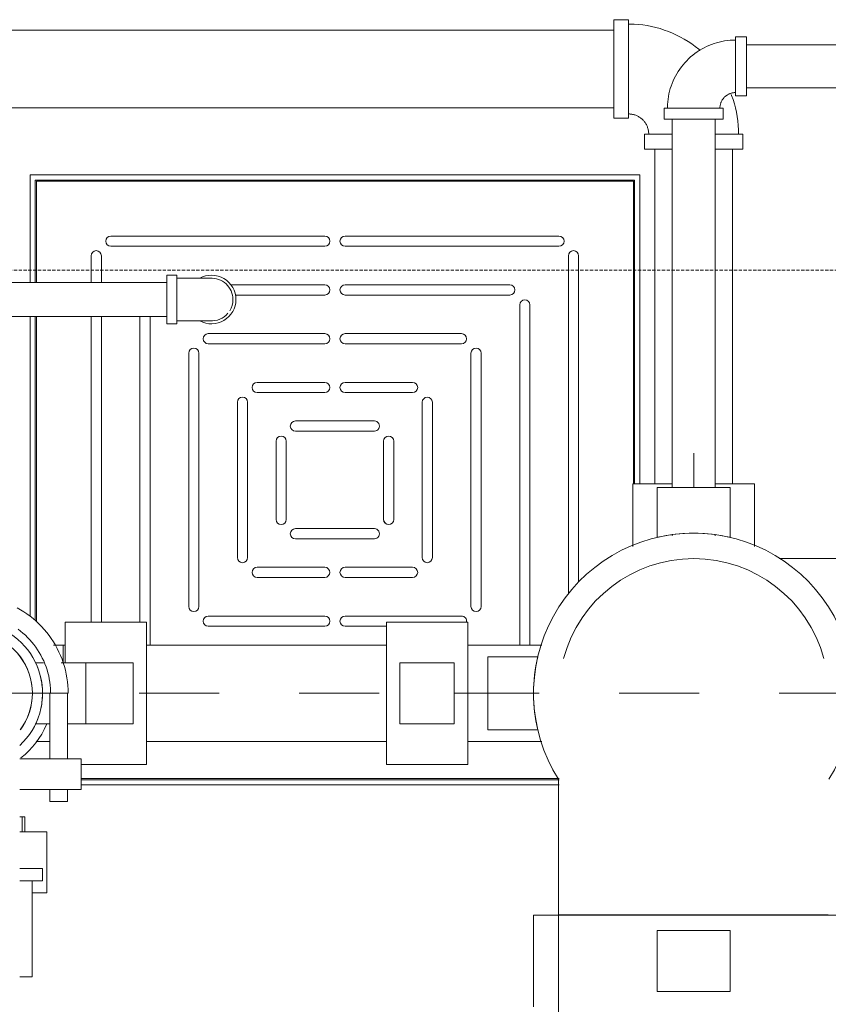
# Model space of a CAD drawing. Header units: centimetres. Extents: x -1589 to 108054, y -205274 to 31709.
# Tile 189 of 256: x 20678 to 20728, y 27805 to 27866. Entities that reach past the tile are written whole.
import ezdxf

# ---------------------------------------------------------------- set-up
doc = ezdxf.new("R2010")
doc.units = ezdxf.units.CM
doc.header["$LTSCALE"] = 0.01
doc.header["$MEASUREMENT"] = 0
doc.linetypes.add('Krawędzie ukryte', pattern=[27, 20, -7])
doc.linetypes.add('Przerywana długa', pattern=[100, 50, -50])
doc.layers.add('1_przekroje.K_IR', color=7, linetype='Continuous')
doc.layers.add('3_opisy.K_IR', color=7, linetype='Continuous')
for name, color, linetype, lineweight in [('P-PIPE', 7, 'Continuous', 9), ('P-PIPE-CNTR', 7, 'Continuous', 18), ('P-SANR-FIXT', 7, 'Continuous', 18)]:
    doc.layers.add(name, color=color, linetype=linetype, lineweight=lineweight)

msp = doc.modelspace()

# ---------------------------------------------------------------- linework, layer by layer
at = {"layer": '1_przekroje.K_IR', "linetype": 'Przerywana długa', "lineweight": 5, "ltscale": 10}
msp.add_line((21370.10512, 27824.0712), (20350.08116, 27824.0712), dxfattribs=at)
at = {"layer": '3_opisy.K_IR', "color": 8, "linetype": 'Krawędzie ukryte', "lineweight": 5}
msp.add_lwpolyline([(21475.76841, 27850.50296), (20065.69984, 27850.50296)], dxfattribs=at)
at = {"layer": 'P-PIPE', "color": 5, "true_color": 0x0000ff}
for p, q in [((20715.68315, 27866.15185), (20714.75315, 27866.15185)), ((20714.75315, 27866.15185), (20714.75315, 27859.99185)), ((20715.68315, 27859.99185), (20715.68315, 27866.15185)), ((20714.75315, 27865.4928), (20620.79592, 27865.4928)), ((20723.05315, 27865.08814), (20722.36315, 27865.08814)), ((20722.36315, 27865.08814), (20722.36315, 27861.38814)), ((20723.05315, 27861.38814), (20723.05315, 27865.08814)), ((20753.7733, 27864.57164), (20723.05315, 27864.57164)), ((20723.05315, 27861.90464), (20753.7733, 27861.90464)), ((20722.36315, 27861.38814), (20723.05315, 27861.38814)), ((20620.79592, 27860.6509), (20714.75315, 27860.6509)), ((20717.90315, 27860.62814), (20717.90315, 27859.93814)), ((20721.60315, 27860.62814), (20717.90315, 27860.62814)), ((20721.60315, 27859.93814), (20721.60315, 27860.62814)), ((20714.75315, 27859.99185), (20715.68315, 27859.99185)), ((20717.90315, 27859.93814), (20721.60315, 27859.93814)), ((20718.40375, 27859.93814), (20718.40375, 27836.9363)), ((20721.10255, 27836.9363), (20721.10255, 27859.93814)), ((20716.67315, 27859.00185), (20716.67315, 27858.07185)), ((20718.39566, 27859.00185), (20716.67315, 27859.00185)), ((20722.83315, 27859.00185), (20721.10712, 27859.00185)), ((20722.83315, 27858.07185), (20722.83315, 27859.00185)), ((20716.67315, 27858.07185), (20718.39566, 27858.07185)), ((20717.3322, 27858.07185), (20717.3322, 27837.1532)), ((20721.10363, 27858.07185), (20722.83315, 27858.07185)), ((20722.1741, 27837.1532), (20722.1741, 27858.07185)), ((20715.94315, 27837.1532), (20715.94315, 27833.23295)), ((20718.39208, 27837.1532), (20715.94315, 27837.1532)), ((20723.56315, 27837.1532), (20721.11421, 27837.1532)), ((20723.56315, 27833.23295), (20723.56315, 27837.1532)), ((20722.03915, 27836.9363), (20717.46715, 27836.9363)), ((20717.46715, 27836.9363), (20717.46715, 27835.0313)), ((20722.03915, 27835.0313), (20722.03915, 27836.9363)), ((20717.46715, 27833.81421), (20717.46715, 27835.0313)), ((20722.03915, 27835.0313), (20722.03915, 27833.81421)), ((20718.40375, 27833.97773), (20718.40375, 27833.90115)), ((20721.10255, 27833.90115), (20721.10255, 27833.97773)), ((20705.63075, 27828.5162), (20700.55075, 27828.5162)), ((20700.55075, 27828.5162), (20700.55075, 27824.0712)), ((20705.63075, 27824.0712), (20705.63075, 27828.5162)), ((20710.26304, 27827.08745), (20705.63075, 27827.08745)), ((20706.88805, 27826.3572), (20706.88805, 27821.7852)), ((20708.79305, 27826.3572), (20706.88805, 27826.3572)), ((20708.79305, 27826.3572), (20710.01013, 27826.3572)), ((20701.39741, 27825.9762), (20701.39741, 27822.1662)), ((20704.78408, 27825.9762), (20701.39741, 27825.9762)), ((20704.78408, 27822.1662), (20704.78408, 27825.9762)), ((20700.55075, 27824.0712), (20700.55075, 27819.6262)), ((20705.63075, 27819.6262), (20705.63075, 27824.0712)), ((20701.39741, 27822.1662), (20704.78408, 27822.1662)), ((20706.88805, 27821.7852), (20708.79305, 27821.7852)), ((20710.01013, 27821.7852), (20708.79305, 27821.7852)), ((20705.63075, 27821.05495), (20710.26304, 27821.05495)), ((20700.55075, 27819.6262), (20705.63075, 27819.6262)), ((20711.30223, 27818.71078), (20711.33815, 27770.31644)), ((20709.74555, 27810.2028), (20709.74555, 27804.4878)), ((20719.75315, 27810.2028), (20709.74555, 27810.2028)), ((20719.75315, 27810.2282), (20711.3394, 27810.2282)), ((20711.3394, 27810.2282), (20719.75315, 27810.2282)), ((20728.1669, 27810.2282), (20719.75315, 27810.2282)), ((20719.75315, 27810.2282), (20728.1669, 27810.2282)), ((20729.76075, 27810.2028), (20719.75315, 27810.2028)), ((20722.03915, 27809.2503), (20717.46715, 27809.2503)), ((20717.46715, 27809.2503), (20717.46715, 27805.4403)), ((20722.03915, 27805.4403), (20722.03915, 27809.2503)), ((20717.46715, 27805.4403), (20722.03915, 27805.4403))]:
    msp.add_line(p, q, dxfattribs=at)
at = {"layer": 'P-PIPE', "color": 15, "true_color": 0x8c4646}
for p, q in [((20687.4531, 27850.19145), (20686.8231, 27850.19145)), ((20686.8231, 27850.19145), (20686.8231, 27848.67145)), ((20687.4531, 27848.67145), (20687.4531, 27850.19145)), ((20686.8231, 27849.73825), (20673.69961, 27849.73825)), ((20686.8231, 27848.67145), (20686.8231, 27847.15145)), ((20687.4531, 27847.15145), (20687.4531, 27848.67145)), ((20675.73192, 27847.60465), (20686.8231, 27847.60465)), ((20686.8231, 27847.15145), (20687.4531, 27847.15145))]:
    msp.add_line(p, q, dxfattribs=at)
at = {"layer": 'P-PIPE', "color": 142, "true_color": 0x0080c0}
for p, q in [((20685.55992, 27828.51663), (20680.47992, 27828.51663)), ((20680.47992, 27828.51663), (20680.47992, 27825.98886)), ((20685.55992, 27824.07163), (20685.55992, 27828.51663)), ((20680.47992, 27827.08745), (20680.35292, 27827.08745)), ((20680.35292, 27827.08745), (20680.35292, 27825.99098)), ((20680.35292, 27825.99098), (20680.35292, 27827.08745)), ((20700.55075, 27827.0862), (20685.55992, 27827.0862)), ((20678.62861, 27825.9762), (20679.12504, 27825.9762)), ((20681.76262, 27825.9762), (20680.2293, 27825.9762)), ((20684.71325, 27825.97663), (20681.75481, 27825.97663)), ((20681.76262, 27822.1662), (20681.76262, 27825.9762)), ((20684.71325, 27822.16663), (20684.71325, 27825.97663)), ((20679.51252, 27824.0712), (20679.51252, 27819.9712)), ((20680.06252, 27824.0712), (20679.51252, 27824.0712)), ((20680.11252, 27824.0712), (20680.66252, 27824.0712)), ((20680.61252, 27819.9712), (20680.61252, 27824.0712)), ((20680.64378, 27824.0712), (20680.66252, 27824.0712)), ((20685.55992, 27819.62663), (20685.55992, 27824.07163)), ((20679.51252, 27822.1662), (20678.62861, 27822.1662)), ((20680.62287, 27822.1662), (20681.76262, 27822.1662)), ((20681.75481, 27822.16663), (20684.71325, 27822.16663)), ((20685.55992, 27821.0562), (20700.55075, 27821.0562)), ((20677.63139, 27819.9712), (20680.96252, 27819.9712)), ((20681.46252, 27819.9712), (20680.96252, 27819.9712)), ((20681.46252, 27818.0712), (20681.46252, 27819.9712)), ((20681.45943, 27819.62663), (20685.55992, 27819.62663)), ((20680.96252, 27818.0712), (20677.63139, 27818.0712)), ((20679.51252, 27818.0712), (20679.51252, 27817.3112)), ((20680.61252, 27817.3112), (20680.61252, 27818.0712)), ((20680.96252, 27818.0712), (20681.46252, 27818.0712)), ((20679.51252, 27817.3112), (20680.06252, 27817.3112)), ((20680.06252, 27817.3112), (20680.61252, 27817.3112)), ((20677.78124, 27816.3623), (20677.63196, 27816.3623)), ((20677.95643, 27816.3623), (20677.78124, 27816.3623)), ((20677.78124, 27815.4098), (20677.78124, 27816.3623)), ((20677.95643, 27815.4098), (20677.95643, 27816.3623)), ((20677.63139, 27815.4098), (20679.32422, 27815.4098)), ((20679.32422, 27811.5998), (20679.32422, 27815.4098)), ((20677.63139, 27813.1212), (20678.56252, 27813.1212)), ((20679.06252, 27813.1212), (20678.56252, 27813.1212)), ((20679.06252, 27813.1212), (20679.04548, 27813.1212)), ((20679.06252, 27812.3612), (20679.06252, 27813.1212)), ((20678.56252, 27812.3612), (20677.63139, 27812.3612)), ((20678.41252, 27806.3612), (20678.41252, 27812.3612)), ((20678.56252, 27812.3612), (20679.06252, 27812.3612)), ((20679.04548, 27812.3612), (20679.06252, 27812.3612)), ((20679.32422, 27811.5998), (20678.41036, 27811.5998)), ((20677.91252, 27806.3612), (20677.63139, 27806.3612)), ((20677.91252, 27806.3612), (20678.41252, 27806.3612))]:
    msp.add_line(p, q, dxfattribs=at)
at = {"layer": 'P-PIPE', "color": 5, "true_color": 0x0000ff, "flags": 128}
for points in [[(20720.15588, 27864.22648), (20720.06611, 27864.30377), (20719.85058, 27864.4748), (20719.62839, 27864.63707), (20719.39989, 27864.79033), (20719.16543, 27864.93433), (20718.92541, 27865.06884), (20718.68021, 27865.19365), (20718.4302, 27865.30854), (20718.1758, 27865.41335), (20717.91742, 27865.5079), (20717.65546, 27865.59205), (20717.39034, 27865.66565), (20717.1225, 27865.72858), (20716.85235, 27865.78076), (20716.58033, 27865.8221), (20716.30688, 27865.85252), (20716.03242, 27865.87198), (20715.75741, 27865.88045), (20715.68315, 27865.88085)], [(20722.36315, 27864.87814), (20722.19319, 27864.87474), (20722.02351, 27864.86455), (20721.85437, 27864.84758), (20721.68604, 27864.82386), (20721.5188, 27864.79343), (20721.35291, 27864.75633), (20721.18863, 27864.71263), (20721.02624, 27864.66239), (20720.86598, 27864.60571), (20720.70812, 27864.54265), (20720.5529, 27864.47334), (20720.40058, 27864.39787), (20720.25141, 27864.31638), (20720.1056, 27864.22898), (20719.96342, 27864.13582), (20719.82507, 27864.03705), (20719.69078, 27863.93283), (20719.56076, 27863.82332), (20719.43523, 27863.7087), (20719.31438, 27863.58915), (20719.19841, 27863.46486), (20719.08751, 27863.33604), (20718.98184, 27863.20288), (20718.88158, 27863.0656), (20718.78689, 27862.92443), (20718.69793, 27862.77958), (20718.61483, 27862.63129), (20718.53772, 27862.47979), (20718.46673, 27862.32534), (20718.40198, 27862.16816), (20718.34356, 27862.00853), (20718.29158, 27861.84668), (20718.24611, 27861.68289), (20718.20722, 27861.51741), (20718.17498, 27861.3505), (20718.14945, 27861.18244), (20718.13065, 27861.0135), (20718.11863, 27860.84394), (20718.11339, 27860.67403), (20718.11315, 27860.62814)], [(20721.39315, 27860.62814), (20721.39392, 27860.66693), (20721.39625, 27860.70566), (20721.40012, 27860.74426), (20721.40554, 27860.78268), (20721.41248, 27860.82085), (20721.42095, 27860.85872), (20721.43092, 27860.89621), (20721.44239, 27860.93327), (20721.45533, 27860.96985), (20721.46972, 27861.00588), (20721.48554, 27861.0413), (20721.50276, 27861.07607), (20721.52136, 27861.11012), (20721.54131, 27861.14339), (20721.56257, 27861.17585), (20721.58511, 27861.20742), (20721.6089, 27861.23807), (20721.63389, 27861.26775), (20721.66005, 27861.2964), (20721.68734, 27861.32398), (20721.71571, 27861.35045), (20721.74511, 27861.37576), (20721.7755, 27861.39988), (20721.80683, 27861.42276), (20721.83905, 27861.44437), (20721.87211, 27861.46468), (20721.90596, 27861.48364), (20721.94053, 27861.50124), (20721.97579, 27861.51744), (20722.01166, 27861.53222), (20722.04809, 27861.54555), (20722.08503, 27861.55742), (20722.12242, 27861.5678), (20722.16018, 27861.57667), (20722.19828, 27861.58403), (20722.23663, 27861.58986), (20722.27519, 27861.59415), (20722.31389, 27861.59689), (20722.35267, 27861.59809), (20722.36315, 27861.59814)], [(20722.56215, 27859.00185), (20722.55664, 27859.27694), (20722.54014, 27859.55159), (20722.51268, 27859.82535), (20722.47428, 27860.0978), (20722.42502, 27860.3685), (20722.36498, 27860.63701), (20722.29425, 27860.9029), (20722.21294, 27861.16576), (20722.12118, 27861.42515), (20722.09624, 27861.48759)], [(20715.68315, 27860.26285), (20715.73357, 27860.26185), (20715.78392, 27860.25882), (20715.8341, 27860.25379), (20715.88405, 27860.24675), (20715.93367, 27860.23772), (20715.98289, 27860.22671), (20716.03163, 27860.21375), (20716.07981, 27860.19884), (20716.12736, 27860.18202), (20716.1742, 27860.16331), (20716.22026, 27860.14275), (20716.26545, 27860.12035), (20716.30971, 27860.09617), (20716.35297, 27860.07024), (20716.39516, 27860.0426), (20716.43621, 27860.0133), (20716.47605, 27859.98237), (20716.51463, 27859.94988), (20716.55188, 27859.91587), (20716.58773, 27859.8804), (20716.62214, 27859.84352), (20716.65505, 27859.8053), (20716.6864, 27859.76579), (20716.71615, 27859.72506), (20716.74424, 27859.68318), (20716.77064, 27859.6402), (20716.79529, 27859.5962), (20716.81817, 27859.55125), (20716.83923, 27859.50542), (20716.85845, 27859.45879), (20716.87578, 27859.41142), (20716.8912, 27859.3634), (20716.9047, 27859.3148), (20716.91623, 27859.2657), (20716.9258, 27859.21618), (20716.93337, 27859.16632), (20716.93895, 27859.11619), (20716.94252, 27859.06588), (20716.94407, 27859.01547), (20716.94415, 27859.00185)], [(20725.08732, 27832.48495), (20725.20978, 27832.48495), (20725.65691, 27832.48495), (20726.11674, 27832.48495), (20726.58854, 27832.48495), (20727.07155, 27832.48495), (20727.56499, 27832.48495), (20728.06809, 27832.48495), (20728.58003, 27832.48495), (20729.09999, 27832.48495), (20729.62715, 27832.48495), (20730.16065, 27832.48495), (20730.69965, 27832.48495), (20731.24329, 27832.48495), (20731.79069, 27832.48495), (20732.34098, 27832.48495), (20732.89327, 27832.48495), (20733.44669, 27832.48495), (20733.59615, 27832.48495)]]:
    msp.add_lwpolyline(points, dxfattribs=at)
at = {"layer": 'P-PIPE', "color": 15, "true_color": 0x8c4646, "flags": 128}
for points in [[(20689.6231, 27850.00345), (20689.62137, 27850.00345), (20689.61616, 27850.00345), (20689.6075, 27850.00345), (20689.59539, 27850.00345), (20689.57985, 27850.00345), (20689.56091, 27850.00345), (20689.53859, 27850.00345), (20689.51294, 27850.00345), (20689.484, 27850.00345), (20689.45181, 27850.00345), (20689.41642, 27850.00345), (20689.37788, 27850.00345), (20689.33627, 27850.00345), (20689.29165, 27850.00345), (20689.24408, 27850.00345), (20689.19365, 27850.00345), (20689.14044, 27850.00345), (20689.08452, 27850.00345), (20689.026, 27850.00345), (20688.96496, 27850.00345), (20688.9015, 27850.00345), (20688.83572, 27850.00345), (20688.76773, 27850.00345), (20688.69764, 27850.00345), (20688.62556, 27850.00345), (20688.5516, 27850.00345), (20688.47589, 27850.00345), (20688.39853, 27850.00345), (20688.31967, 27850.00345), (20688.23942, 27850.00345), (20688.15791, 27850.00345), (20688.07528, 27850.00345), (20687.99164, 27850.00345), (20687.90715, 27850.00345), (20687.82193, 27850.00345), (20687.73612, 27850.00345), (20687.64986, 27850.00345), (20687.56328, 27850.00345), (20687.47653, 27850.00345), (20687.4531, 27850.00345)], [(20687.4531, 27847.33945), (20687.53988, 27847.33945), (20687.62652, 27847.33945), (20687.71288, 27847.33945), (20687.79882, 27847.33945), (20687.88422, 27847.33945), (20687.96892, 27847.33945), (20688.0528, 27847.33945), (20688.13571, 27847.33945), (20688.21754, 27847.33945), (20688.29814, 27847.33945), (20688.37739, 27847.33945), (20688.45516, 27847.33945), (20688.53133, 27847.33945), (20688.60578, 27847.33945), (20688.67838, 27847.33945), (20688.74902, 27847.33945), (20688.81758, 27847.33945), (20688.88397, 27847.33945), (20688.94806, 27847.33945), (20689.00977, 27847.33945), (20689.06898, 27847.33945), (20689.12561, 27847.33945), (20689.17956, 27847.33945), (20689.23075, 27847.33945), (20689.2791, 27847.33945), (20689.32452, 27847.33945), (20689.36695, 27847.33945), (20689.40632, 27847.33945), (20689.44257, 27847.33945), (20689.47563, 27847.33945), (20689.50546, 27847.33945), (20689.532, 27847.33945), (20689.55522, 27847.33945), (20689.57507, 27847.33945), (20689.59153, 27847.33945), (20689.60457, 27847.33945), (20689.61417, 27847.33945), (20689.6203, 27847.33945), (20689.62298, 27847.33945), (20689.6231, 27847.33945)]]:
    msp.add_lwpolyline(points, dxfattribs=at)
at = {"layer": 'P-PIPE', "color": 142, "true_color": 0x0080c0, "flags": 128}
for points in [[(20680.66252, 27824.0712), (20680.65768, 27824.31314), (20680.64317, 27824.55469), (20680.61901, 27824.79546), (20680.58524, 27825.03508), (20680.54192, 27825.27315), (20680.48911, 27825.5093), (20680.4269, 27825.74316), (20680.35539, 27825.97433), (20680.27469, 27826.20246), (20680.18494, 27826.42718), (20680.08627, 27826.64814), (20679.97884, 27826.86497), (20679.86282, 27827.07733), (20679.73841, 27827.28488), (20679.6058, 27827.48729), (20679.4652, 27827.68424), (20679.31683, 27827.8754), (20679.16094, 27828.06048), (20678.99778, 27828.23918), (20678.82759, 27828.41121), (20678.65067, 27828.57629), (20678.46728, 27828.73417), (20678.27773, 27828.88459), (20678.08231, 27829.02731), (20677.88135, 27829.1621), (20677.67515, 27829.28875), (20677.46406, 27829.40705)], [(20677.5256, 27828.07326), (20677.68331, 27827.95357), (20677.83611, 27827.82766), (20677.98375, 27827.69575), (20678.12599, 27827.55804), (20678.26262, 27827.41475), (20678.3934, 27827.26611), (20678.51814, 27827.11236), (20678.63663, 27826.95374), (20678.74868, 27826.79051), (20678.85412, 27826.62294), (20678.95277, 27826.45128), (20679.04447, 27826.27581), (20679.12909, 27826.09681), (20679.20648, 27825.91458), (20679.27652, 27825.72939), (20679.3391, 27825.54156), (20679.39412, 27825.35137), (20679.44148, 27825.15913), (20679.48113, 27824.96515), (20679.51298, 27824.76975), (20679.537, 27824.57322), (20679.55313, 27824.37589), (20679.56136, 27824.17808), (20679.56252, 27824.0712)], [(20679.75137, 27827.08745), (20679.83243, 27827.08745), (20680.06145, 27827.08745), (20680.29094, 27827.08745), (20680.35292, 27827.08745)], [(20679.53126, 27821.05495), (20679.43837, 27821.05495), (20679.21248, 27821.05495), (20678.98841, 27821.05495), (20678.76653, 27821.05495), (20678.65698, 27821.05495)]]:
    msp.add_lwpolyline(points, dxfattribs=at)
at = {"layer": 'P-PIPE', "color": 15, "true_color": 0x8c4646}
for radius, start, end in [(1.52, 0, 119.2552058), (1.332, 0, 94.3828864), (1.52, 241.1514066, 0), (1.332, 328.2172214, 0), (1.332, 265.3448475, 320)]:
    msp.add_arc((20689.6231, 27848.67145), radius, start, end, dxfattribs=at)
at = {"layer": 'P-PIPE', "color": 5, "true_color": 0x0000ff}
for radius, start, end in [(10.0076, 90, 212.3870107), (10.0076, 90, 103.2044448), (10.0076, 327.6129893, 90), (10.0076, 76.7955552, 90), (8.41375, 90, 165), (8.41375, 90, 165), (8.41375, 15, 90), (8.41375, 15, 90), (10.0076, 166.7955552, 180), (10.0076, 180, 193.2044448)]:
    msp.add_arc((20719.75315, 27824.0712), radius, start, end, dxfattribs=at)
at = {"layer": 'P-PIPE', "color": 142, "true_color": 0x0080c0}
for radius, start, end in [(4.445, 312.9759939, 76.0906681), (3.81, 0, 73.6826724), (3.81, 0, 73.2), (4.445, 18.4519434, 25.3769335), (4.445, 0, 13.9686006), (3.81, 323.0463655, 0), (3.81, 323.9618289, 0), (4.445, 346.0313994, 0), (4.445, 334.6230665, 341.5480566), (5.08, 307.566968, 337.3643168)]:
    msp.add_arc((20674.61252, 27824.0712), radius, start, end, dxfattribs=at)
at = {"layer": 'P-PIPE-CNTR', "color": 5, "true_color": 0x0000ff}
for p, q in [((20719.75315, 27836.9363), (20719.75315, 27839.0712)), ((20704.75315, 27824.0712), (20709.74555, 27824.0712))]:
    msp.add_line(p, q, dxfattribs=at)
at = {"layer": 'P-PIPE-CNTR', "color": 142, "true_color": 0x0080c0}
for p, q in [((20677.63139, 27824.0712), (20679.61252, 27824.0712)), ((20677.63139, 27824.0712), (20679.61252, 27824.0712)), ((20678.42252, 27824.0712), (20679.51252, 27824.0712))]:
    msp.add_line(p, q, dxfattribs=at)
at = {"layer": 'P-SANR-FIXT'}
for p, q in [((20716.38085, 27856.4518), (20678.28085, 27856.4518)), ((20678.28085, 27856.4518), (20678.28085, 27849.73825)), ((20716.38085, 27837.1532), (20716.38085, 27856.4518)), ((20678.59835, 27856.1343), (20716.06335, 27856.1343)), ((20678.59835, 27849.73825), (20678.59835, 27856.1343)), ((20678.67773, 27856.05493), (20678.67773, 27849.73825)), ((20715.98398, 27856.05493), (20678.67773, 27856.05493)), ((20715.98398, 27837.1532), (20715.98398, 27856.05493)), ((20716.06335, 27856.1343), (20716.06335, 27837.1532)), ((20696.6995, 27852.63188), (20683.32642, 27852.63188)), ((20696.6995, 27852.63188), (20683.32642, 27852.63188)), ((20711.33528, 27852.63188), (20697.9659, 27852.63188)), ((20711.33528, 27852.63188), (20697.9659, 27852.63188)), ((20683.32642, 27851.99688), (20696.6995, 27851.99688)), ((20683.32642, 27851.99688), (20696.6995, 27851.99688)), ((20697.9659, 27851.99688), (20711.33528, 27851.99688)), ((20697.9659, 27851.99688), (20711.33528, 27851.99688)), ((20682.10078, 27851.40623), (20682.10078, 27849.73825)), ((20682.10078, 27851.40623), (20682.10078, 27849.73825)), ((20682.73578, 27849.73825), (20682.73578, 27851.40623)), ((20682.73578, 27849.73825), (20682.73578, 27851.40623)), ((20711.92593, 27830.30713), (20711.92593, 27851.40623)), ((20711.92593, 27830.30713), (20711.92593, 27851.40623)), ((20712.56093, 27851.40623), (20712.56093, 27831.02995)), ((20712.56093, 27851.40623), (20712.56093, 27831.02995)), ((20696.69595, 27849.58587), (20690.82097, 27849.58587)), ((20696.69595, 27849.58587), (20690.82097, 27849.58587)), ((20708.2595, 27849.58587), (20697.96558, 27849.58587)), ((20708.2595, 27849.58587), (20697.96558, 27849.58587)), ((20691.10632, 27848.95087), (20696.69595, 27848.95087)), ((20691.10632, 27848.95087), (20696.69595, 27848.95087)), ((20697.96558, 27848.95087), (20708.2595, 27848.95087)), ((20697.96558, 27848.95087), (20708.2595, 27848.95087)), ((20708.87992, 27842.08745), (20708.87992, 27848.33045)), ((20708.87992, 27842.08745), (20708.87992, 27848.33045)), ((20709.51492, 27848.33045), (20709.51492, 27842.08745)), ((20709.51492, 27848.33045), (20709.51492, 27842.08745)), ((20678.28085, 27847.61486), (20678.28085, 27828.88231)), ((20678.59835, 27828.62133), (20678.59835, 27847.61449)), ((20678.67773, 27847.61439), (20678.67773, 27828.55105)), ((20682.10078, 27847.6103), (20682.10078, 27843.51663)), ((20682.10078, 27847.6103), (20682.10078, 27843.51663)), ((20682.73578, 27843.51663), (20682.73578, 27847.60954)), ((20682.73578, 27843.51663), (20682.73578, 27847.60954)), ((20685.14679, 27847.60665), (20685.14679, 27843.51663)), ((20685.14679, 27847.60665), (20685.14679, 27843.51663)), ((20685.78179, 27842.0862), (20685.78179, 27847.6059)), ((20685.78179, 27842.0862), (20685.78179, 27847.6059)), ((20689.41846, 27846.53985), (20696.69738, 27846.53985)), ((20689.41846, 27846.53985), (20696.69738, 27846.53985)), ((20705.24325, 27846.53985), (20697.96433, 27846.53985)), ((20705.24325, 27846.53985), (20697.96433, 27846.53985)), ((20696.69738, 27845.90485), (20689.41846, 27845.90485)), ((20696.69738, 27845.90485), (20689.41846, 27845.90485)), ((20697.96433, 27845.90485), (20705.24325, 27845.90485)), ((20697.96433, 27845.90485), (20705.24325, 27845.90485)), ((20688.19281, 27845.3142), (20688.19281, 27842.0862)), ((20688.19281, 27845.3142), (20688.19281, 27842.0862)), ((20688.82781, 27842.0862), (20688.82781, 27845.3142)), ((20688.82781, 27842.0862), (20688.82781, 27845.3142)), ((20705.8339, 27842.08745), (20705.8339, 27845.3142)), ((20705.8339, 27842.08745), (20705.8339, 27845.3142)), ((20706.4689, 27845.3142), (20706.4689, 27842.08745)), ((20706.4689, 27845.3142), (20706.4689, 27842.08745)), ((20682.10078, 27843.51663), (20682.10078, 27828.51663)), ((20682.73578, 27828.51663), (20682.73578, 27843.51663)), ((20685.14679, 27843.51663), (20685.14679, 27828.51663)), ((20696.69352, 27843.49384), (20692.47439, 27843.49384)), ((20696.69352, 27843.49384), (20692.47439, 27843.49384)), ((20700.55075, 27843.49384), (20697.96424, 27843.49384)), ((20700.55075, 27843.49384), (20697.96424, 27843.49384)), ((20697.96819, 27843.49384), (20702.18731, 27843.49384)), ((20697.96819, 27843.49384), (20702.18731, 27843.49384)), ((20692.47439, 27842.85884), (20696.69352, 27842.85884)), ((20692.47439, 27842.85884), (20696.69352, 27842.85884)), ((20697.96424, 27842.85884), (20700.55075, 27842.85884)), ((20697.96424, 27842.85884), (20700.55075, 27842.85884)), ((20702.18731, 27842.85884), (20697.96819, 27842.85884)), ((20685.78179, 27827.0862), (20685.78179, 27842.0862)), ((20688.19281, 27829.48941), (20688.19281, 27842.0862)), ((20688.82781, 27842.0862), (20688.82781, 27829.48941)), ((20691.23882, 27842.25826), (20691.23882, 27842.0862)), ((20691.23882, 27842.25826), (20691.23882, 27842.0862)), ((20691.23882, 27842.0862), (20691.23882, 27832.54534)), ((20691.23882, 27842.0862), (20691.23882, 27832.54534)), ((20691.87382, 27842.0862), (20691.87382, 27842.25826)), ((20691.87382, 27842.0862), (20691.87382, 27842.25826)), ((20691.87382, 27832.54534), (20691.87382, 27842.0862)), ((20702.78788, 27842.25095), (20702.78788, 27834.6262)), ((20702.78788, 27842.25095), (20702.78788, 27834.6262)), ((20703.42288, 27834.6262), (20703.42288, 27842.25095)), ((20703.42288, 27834.6262), (20703.42288, 27842.25095)), ((20705.8339, 27842.08745), (20705.8339, 27829.48941)), ((20706.4689, 27829.48941), (20706.4689, 27842.08745)), ((20708.87992, 27827.08745), (20708.87992, 27842.08745)), ((20708.87992, 27827.08745), (20708.87992, 27842.08745)), ((20709.51492, 27842.08745), (20709.51492, 27827.08745)), ((20709.51492, 27842.08745), (20709.51492, 27827.08745)), ((20699.79532, 27841.08279), (20694.86188, 27841.08279)), ((20699.79532, 27841.08279), (20694.86188, 27841.08279)), ((20694.86188, 27840.44785), (20699.79532, 27840.44785)), ((20694.86188, 27840.44785), (20699.79532, 27840.44785)), ((20693.64987, 27838.69348), (20693.64987, 27839.81685)), ((20693.64987, 27836.0562), (20693.64987, 27839.81685)), ((20694.28481, 27839.81685), (20694.28481, 27838.69348)), ((20694.28481, 27839.81685), (20694.28481, 27836.0562)), ((20700.37239, 27839.81685), (20700.37239, 27838.69348)), ((20700.37239, 27839.81685), (20700.37239, 27836.0562)), ((20701.00733, 27838.69348), (20701.00733, 27839.81685)), ((20701.00733, 27836.0562), (20701.00733, 27839.81685)), ((20685.78179, 27827.0862), (20685.78179, 27836.0562)), ((20688.19281, 27829.48941), (20688.19281, 27836.0562)), ((20688.82781, 27836.0562), (20688.82781, 27829.48941)), ((20691.87382, 27832.54534), (20691.87382, 27836.0562)), ((20693.64987, 27836.0562), (20693.64987, 27834.93283)), ((20693.64987, 27836.0562), (20693.64987, 27834.93283)), ((20694.28481, 27834.93283), (20694.28481, 27836.0562)), ((20694.28481, 27834.93283), (20694.28481, 27836.0562)), ((20700.37239, 27834.93283), (20700.37239, 27836.0562)), ((20700.37239, 27834.93283), (20700.37239, 27836.0562)), ((20700.3769, 27834.93283), (20700.3769, 27836.0562)), ((20700.3769, 27834.93283), (20700.3769, 27836.0562)), ((20701.00733, 27836.0562), (20701.00733, 27834.93283)), ((20701.00733, 27836.0562), (20701.00733, 27834.93283)), ((20705.8339, 27836.05495), (20705.8339, 27829.48941)), ((20706.4689, 27829.48941), (20706.4689, 27836.05495)), ((20682.10078, 27834.62663), (20682.10078, 27828.51663)), ((20682.73578, 27828.51663), (20682.73578, 27834.62663)), ((20685.14679, 27834.62663), (20685.14679, 27828.51663)), ((20694.86188, 27834.35576), (20699.79532, 27834.35576)), ((20694.86188, 27834.35576), (20699.79532, 27834.35576)), ((20702.78788, 27832.54534), (20702.78788, 27834.6262)), ((20702.78788, 27832.54534), (20702.78788, 27834.6262)), ((20703.42288, 27834.6262), (20703.42288, 27832.54534)), ((20703.42288, 27834.6262), (20703.42288, 27832.54534)), ((20699.79532, 27833.72082), (20694.86188, 27833.72082)), ((20699.79532, 27833.72082), (20694.86188, 27833.72082)), ((20692.47439, 27831.94477), (20696.69352, 27831.94477)), ((20692.47439, 27831.94477), (20696.69352, 27831.94477)), ((20697.96424, 27831.94477), (20702.18731, 27831.94477)), ((20697.96424, 27831.94477), (20702.18731, 27831.94477)), ((20696.69352, 27831.30977), (20692.47439, 27831.30977)), ((20696.69352, 27831.30977), (20692.47439, 27831.30977)), ((20702.18731, 27831.30977), (20697.96424, 27831.30977)), ((20702.18731, 27831.30977), (20697.96424, 27831.30977)), ((20696.69738, 27828.89876), (20689.41846, 27828.89876)), ((20696.69738, 27828.89876), (20689.41846, 27828.89876)), ((20697.96433, 27828.89876), (20705.24325, 27828.89876)), ((20697.96433, 27828.89876), (20705.24325, 27828.89876)), ((20689.41846, 27828.26376), (20696.69738, 27828.26376)), ((20689.41846, 27828.26376), (20696.69738, 27828.26376)), ((20700.55075, 27828.26376), (20697.96433, 27828.26376)), ((20700.55075, 27828.26376), (20697.96433, 27828.26376)), ((20681.46252, 27818.74868), (20711.33815, 27818.74868)), ((20711.33815, 27818.6693), (20681.46252, 27818.6693)), ((20681.46252, 27818.3518), (20711.33815, 27818.3518))]:
    msp.add_line(p, q, dxfattribs=at)
for centre, radius, start, end in [((20683.32642, 27852.31438), 0.3175, 90, 270), ((20683.32642, 27852.31438), 0.3175, 90, 270), ((20696.6995, 27852.31438), 0.3175, 270, 90), ((20696.6995, 27852.31438), 0.3175, 270, 90), ((20697.9659, 27852.31438), 0.3175, 90, 270), ((20697.9659, 27852.31438), 0.3175, 90, 270), ((20711.33528, 27852.31438), 0.3175, 270, 90), ((20711.33528, 27852.31438), 0.3175, 270, 90), ((20682.41828, 27851.40623), 0.3175, 0, 180), ((20682.41828, 27851.40623), 0.3175, 0, 180), ((20712.24343, 27851.40623), 0.3175, 0, 180), ((20712.24343, 27851.40623), 0.3175, 0, 180), ((20696.69595, 27849.26837), 0.3175, 270, 90), ((20696.69595, 27849.26837), 0.3175, 270, 90), ((20697.96558, 27849.26837), 0.3175, 90, 270), ((20697.96558, 27849.26837), 0.3175, 90, 270), ((20708.2595, 27849.26837), 0.3175, 270, 90), ((20708.2595, 27849.26837), 0.3175, 270, 90), ((20709.19742, 27848.33045), 0.3175, 0, 180), ((20709.19742, 27848.33045), 0.3175, 0, 180), ((20689.41846, 27846.22235), 0.3175, 90, 270), ((20689.41846, 27846.22235), 0.3175, 90, 270), ((20696.69738, 27846.22235), 0.3175, 270, 90), ((20696.69738, 27846.22235), 0.3175, 270, 90), ((20697.96433, 27846.22235), 0.3175, 90, 270), ((20697.96433, 27846.22235), 0.3175, 90, 270), ((20705.24325, 27846.22235), 0.3175, 270, 90), ((20705.24325, 27846.22235), 0.3175, 270, 90), ((20688.51031, 27845.3142), 0.3175, 0, 180), ((20688.51031, 27845.3142), 0.3175, 0, 180), ((20706.1514, 27845.3142), 0.3175, 0, 180), ((20706.1514, 27845.3142), 0.3175, 0, 180), ((20692.47439, 27843.17634), 0.3175, 90, 270), ((20692.47439, 27843.17634), 0.3175, 90, 270), ((20696.69352, 27843.17634), 0.3175, 270, 90), ((20696.69352, 27843.17634), 0.3175, 270, 90), ((20697.96424, 27843.17634), 0.3175, 90, 270), ((20697.96424, 27843.17634), 0.3175, 90, 270), ((20702.18731, 27843.17634), 0.3175, 270, 90), ((20702.18731, 27843.17634), 0.3175, 270, 90), ((20691.55632, 27842.25826), 0.3175, 0, 180), ((20691.55632, 27842.25826), 0.3175, 0, 180), ((20703.10538, 27842.25095), 0.3175, 0, 180), ((20703.10538, 27842.25095), 0.3175, 0, 180), ((20694.86188, 27840.76532), 0.31747, 90, 270), ((20694.86188, 27840.76532), 0.31747, 90, 270), ((20699.79725, 27840.76532), 0.31748, 269.6501147, 90.3498853), ((20699.79725, 27840.76532), 0.31748, 269.6501147, 90.3498853), ((20693.96734, 27839.81685), 0.31747, 0, 180), ((20693.96734, 27839.81685), 0.31747, 0, 180), ((20700.68986, 27839.81685), 0.31747, 0, 180), ((20700.68986, 27839.81685), 0.31747, 0, 180), ((20693.96734, 27834.93283), 0.31747, 180, 0), ((20693.96734, 27834.93283), 0.31747, 180, 0), ((20700.68986, 27834.93283), 0.31747, 180, 0), ((20700.68986, 27834.93283), 0.31747, 180, 0), ((20700.69437, 27834.93283), 0.31747, 180, 229.2840904), ((20700.69437, 27834.93283), 0.31747, 180, 229.2840904), ((20694.86188, 27834.03829), 0.31747, 90, 270), ((20694.86188, 27834.03829), 0.31747, 90, 270), ((20699.79725, 27834.03829), 0.31748, 269.6501147, 90.3498853), ((20699.79725, 27834.03829), 0.31748, 269.6501147, 90.3498853), ((20691.55632, 27832.54534), 0.3175, 180, 0), ((20691.55632, 27832.54534), 0.3175, 180, 0), ((20703.10538, 27832.54534), 0.3175, 180, 0), ((20703.10538, 27832.54534), 0.3175, 180, 0), ((20692.47439, 27831.62727), 0.3175, 90, 270), ((20692.47439, 27831.62727), 0.3175, 90, 270), ((20696.69352, 27831.62727), 0.3175, 270, 90), ((20696.69352, 27831.62727), 0.3175, 270, 90), ((20697.96424, 27831.62727), 0.3175, 90, 270), ((20697.96424, 27831.62727), 0.3175, 90, 270), ((20702.18731, 27831.62727), 0.3175, 270, 90), ((20702.18731, 27831.62727), 0.3175, 270, 90), ((20688.51031, 27829.48941), 0.3175, 180, 0), ((20688.51031, 27829.48941), 0.3175, 180, 0), ((20706.1514, 27829.48941), 0.3175, 180, 0), ((20706.1514, 27829.48941), 0.3175, 180, 0), ((20689.41846, 27828.58126), 0.3175, 90, 270), ((20689.41846, 27828.58126), 0.3175, 90, 270), ((20696.69738, 27828.58126), 0.3175, 270, 90), ((20696.69738, 27828.58126), 0.3175, 270, 90), ((20697.96433, 27828.58126), 0.3175, 90, 270), ((20697.96433, 27828.58126), 0.3175, 90, 270), ((20705.24325, 27828.58126), 0.3175, 348.1766798, 90), ((20705.24325, 27828.58126), 0.3175, 348.1766798, 90)]:
    msp.add_arc(centre, radius, start, end, dxfattribs=at)

doc.saveas('drawing.dxf')
